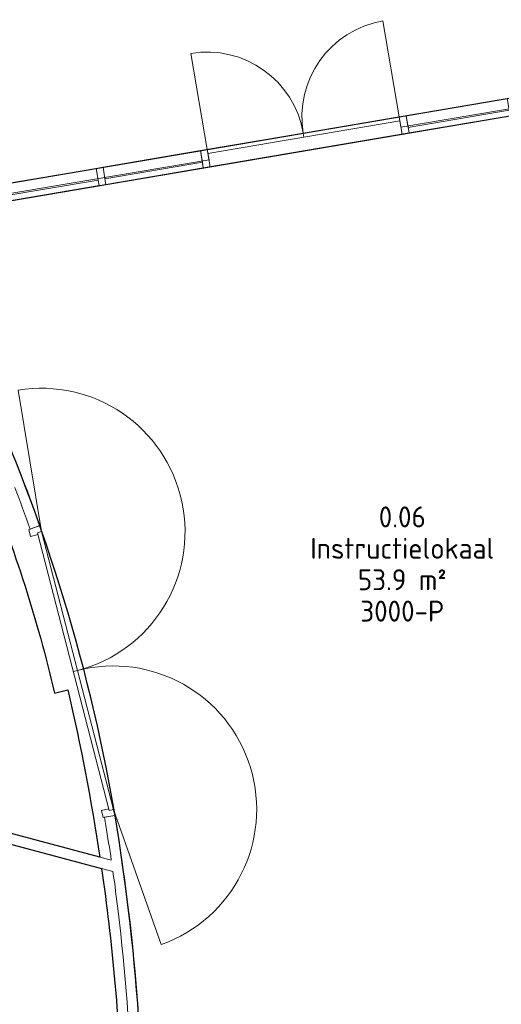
# Model space of a CAD drawing. Header units: millimetres. Extents: x -20518 to 270852, y -121463 to 37725.
# Tile 15 of 33: x 26823 to 31425, y 16885 to 26289. Entities that reach past the tile are written whole.
import ezdxf
from ezdxf.enums import TextEntityAlignment as Align

# ---------------------------------------------------------------- set-up
doc = ezdxf.new("R2010")
doc.units = ezdxf.units.MM
for name, color, linetype in [('21 Buitenwanden', 3, 'Continuous'), ('21 Buitenwanden Deuren', 7, 'Continuous'), ('21 Buitenwanden Ramen', 7, 'Continuous'), ('22 C Binnenwanden', 2, 'Continuous'), ('22 C Binnenwanden Deuren', 7, 'Continuous'), ('X-BT$1----_Ruimtegegevens', 7, 'Continuous')]:
    doc.layers.add(name, color=color, linetype=linetype)
doc.layers.add('BL$8-BVO-polylijn', color=160, linetype='Continuous', plot=False)
doc.layers.add('BL$8-GO--polylijnen', color=10, linetype='Continuous', plot=False)
for name, color, linetype, lineweight in [('X-BT$23A__RuimteElement', 7, 'Continuous', 0), ('X-BT$23F__RuimteElement', 7, 'Continuous', 0), ('X-BT$23m2_RuimteElement', 7, 'Continuous', 0), ('X-BT$23NR__Ruimtenummer', 1, 'Continuous', 0), ('X-BT$23P__Algemeen', 1, 'Continuous', 0)]:
    doc.layers.add(name, color=color, linetype=linetype, lineweight=lineweight)
doc.styles.add('Isocpeur', font='isocpeur.ttf')

# ---------------------------------------------------------------- blocks, each defined once
blk = doc.blocks.new('Wall_177_1', base_point=(72231.5, 20604.6))
at = {"layer": '22 C Binnenwanden', "linetype": 'Continuous', "lineweight": 0, "flags": 128}
for points in [[(75869.2, 19631.8), (72231.5, 20604.6)], [(72205.6, 20508), (75884.8, 19524.1)]]:
    blk.add_lwpolyline(points, dxfattribs=at)
blk = doc.blocks.new('R3f hout 16')
at = {"layer": '21 Buitenwanden Ramen', "linetype": 'Continuous', "lineweight": 0}
for p, q in [((-1549.7, 0), (1549.7, 0)), ((-1482.7, 0), (-1549.7, 0)), ((-1549.7, 0), (-1549.7, -167)), ((-1549.7, 0), (-1549.7, -100)), ((-1482.7, -113), (-1482.7, 0)), ((-538.9, 0), (-1482.7, 0)), ((-505.4, 0), (-538.9, 0)), ((-538.9, 0), (-538.9, -113)), ((-471.9, 0), (-505.4, 0)), ((-471.9, -113), (-471.9, 0)), ((471.9, 0), (-471.9, 0)), ((505.4, 0), (471.9, 0)), ((471.9, 0), (471.9, -113)), ((538.9, 0), (505.4, 0)), ((538.9, -113), (538.9, 0)), ((1482.7, 0), (538.9, 0)), ((1549.7, 0), (1482.7, 0)), ((1482.7, 0), (1482.7, -113)), ((1549.7, -167), (1549.7, 0)), ((1549.7, 0), (1549.7, -100)), ((-1549.7, -100), (1549.7, -100)), ((-1549.7, -167), (-1482.7, -167)), ((-1482.7, -167), (-1482.7, -113)), ((-1482.7, -113), (-538.9, -113)), ((-1482.7, -113), (-538.9, -113)), ((-1482.7, -167), (-538.9, -167)), ((-538.9, -113), (-538.9, -167)), ((-538.9, -167), (-505.4, -167)), ((-505.4, -167), (-471.9, -167)), ((-471.9, -167), (-471.9, -113)), ((-471.9, -113), (471.9, -113)), ((-471.9, -113), (471.9, -113)), ((-471.9, -167), (471.9, -167)), ((471.9, -113), (471.9, -167)), ((471.9, -167), (505.4, -167)), ((505.4, -167), (538.9, -167)), ((538.9, -167), (538.9, -113)), ((538.9, -113), (1482.7, -113)), ((538.9, -113), (1482.7, -113)), ((538.9, -167), (1482.7, -167)), ((1482.7, -113), (1482.7, -167)), ((1482.7, -167), (1549.7, -167))]:
    blk.add_line(p, q, dxfattribs=at)
blk = doc.blocks.new('R3f hout 16_2')
at = {"layer": '21 Buitenwanden Ramen', "linetype": 'Continuous', "lineweight": 0}
for p, q in [((-1604, 0), (1604, 0)), ((-1537, 0), (-1604, 0)), ((-1604, 0), (-1604, -167)), ((-1604, 0), (-1604, -100)), ((-1537, -113), (-1537, 0)), ((-557, 0), (-1537, 0)), ((-523.5, 0), (-557, 0)), ((-557, 0), (-557, -113)), ((-490, 0), (-523.5, 0)), ((-490, -113), (-490, 0)), ((490, 0), (-490, 0)), ((523.5, 0), (490, 0)), ((490, 0), (490, -113)), ((557, 0), (523.5, 0)), ((557, -113), (557, 0)), ((1537, 0), (557, 0)), ((1604, 0), (1537, 0)), ((1537, 0), (1537, -113)), ((1604, -167), (1604, 0)), ((1604, 0), (1604, -100)), ((-1604, -100), (1604, -100)), ((-1604, -167), (-1537, -167)), ((-1537, -167), (-1537, -113)), ((-1537, -113), (-557, -113)), ((-1537, -113), (-557, -113)), ((-1537, -167), (-557, -167)), ((-557, -113), (-557, -167)), ((-557, -167), (-523.5, -167)), ((-523.5, -167), (-490, -167)), ((-490, -167), (-490, -113)), ((-490, -113), (490, -113)), ((-490, -113), (490, -113)), ((-490, -167), (490, -167)), ((490, -113), (490, -167)), ((490, -167), (523.5, -167)), ((523.5, -167), (557, -167)), ((557, -167), (557, -113)), ((557, -113), (1537, -113)), ((557, -113), (1537, -113)), ((557, -167), (1537, -167)), ((1537, -113), (1537, -167)), ((1537, -167), (1604, -167))]:
    blk.add_line(p, q, dxfattribs=at)
blk = doc.blocks.new('D2b blicht bi h 16')
at = {"layer": '21 Buitenwanden Deuren', "linetype": 'Continuous', "lineweight": 0}
for p, q in [((-930, 0), (-930, 930)), ((930, 0), (930, 930)), ((-997, 0), (997, 0)), ((-997, 0), (-997, -167)), ((-997, 0), (-997, -100)), ((-930, 0), (930, 0)), ((-930, -40), (-930, 0)), ((0, 0), (0, -40)), ((930, 0), (930, -40)), ((997, -167), (997, 0)), ((997, 0), (997, -100)), ((-930, -40), (-930, -167)), ((930, -40), (-930, -40)), ((930, -40), (930, -167)), ((-997, -167), (997, -167))]:
    blk.add_line(p, q, dxfattribs=at)
for centre, start, end in [((-930, 0), 0, 90), ((930, 0), 90, 180)]:
    blk.add_arc(centre, 930, start, end, dxfattribs=at)
blk = doc.blocks.new('Wall_187_1', base_point=(73640, 25886.6))
at = {"layer": '21 Buitenwanden', "linetype": 'Continuous', "lineweight": 0}
for p, q in [((81782.8, 27269.8), (81799.5, 27171.2)), ((73730.7, 25902), (73747.4, 25803.4))]:
    blk.add_line(p, q, dxfattribs=at)
at = {"layer": '21 Buitenwanden', "linetype": 'Continuous', "lineweight": 0, "flags": 128}
for points in [[(81821.8, 27276.4), (81782.8, 27269.8)], [(81838.5, 27177.9), (81821.8, 27276.4)], [(81799.5, 27171.2), (81838.5, 27177.9)], [(73730.7, 25902), (73640, 25886.6)], [(73640, 25886.6), (73703.7, 25796)], [(73703.7, 25796), (73747.4, 25803.4)]]:
    blk.add_lwpolyline(points, dxfattribs=at)
at = {"layer": '21 Buitenwanden Deuren', "linetype": 'Continuous', "lineweight": 0, "xscale": -1, "zscale": 1000, "rotation": 9.640678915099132}
blk.add_blockref('D2b blicht bi h 16', (77703.2, 26576.8), dxfattribs=at)
at = {"layer": '21 Buitenwanden Ramen', "linetype": 'Continuous', "lineweight": 0, "xscale": -1, "zscale": 1000, "rotation": 9.640678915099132}
blk.add_blockref('R3f hout 16_2', (80201.4, 27001.2), dxfattribs=at)
at = {"layer": '21 Buitenwanden Ramen', "linetype": 'Continuous', "lineweight": 0, "zscale": 1000, "rotation": 9.640678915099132}
blk.add_blockref('R3f hout 16', (75258.5, 26161.6), dxfattribs=at)
blk = doc.blocks.new('Wall_197_1', base_point=(76170, 17272))
at = {"layer": '22 C Binnenwanden', "linetype": 'Continuous', "lineweight": 0}
for radius, start, end in [(19521.6, 1.75865, 6.88654), (19621.6, 1.36617, 6.88657)]:
    blk.add_arc((56554, 16804.1), radius, start, end, dxfattribs=at)
blk = doc.blocks.new('Wall_519_1', base_point=(76034, 19156.8))
at = {"layer": '22 C Binnenwanden', "linetype": 'Continuous', "lineweight": 0}
for radius, start, end in [(18510.6, 8.42084, 9.46254), (18610.6, 6.89997, 9.46155), (18510.6, 6.90001, 8.08402)]:
    blk.add_arc((57558.2, 16921), radius, start, end, dxfattribs=at)
blk = doc.blocks.new('D2a bi h 16_2')
at = {"layer": '22 C Binnenwanden Deuren', "linetype": 'Continuous', "lineweight": 0}
for p, q in [((-1369.8, 0), (-2734.4, 119.4)), ((1369.8, 0), (2734.4, 119.4)), ((-1430, 0), (-1352.8, 0)), ((-1430, 0), (-1419.8, -114)), ((-1369.8, 0), (1369.8, 0)), ((-1369.8, -40), (-1369.8, 0)), ((0, 0), (0, -40)), ((1352.8, 0), (1430, 0)), ((1369.8, 0), (1369.8, -40)), ((1419.8, -114), (1430, 0)), ((-1429.9, -0.9), (-1421, -100.5)), ((1369.8, -40), (-1369.8, -40)), ((-1352.8, -40), (-1352.8, -114)), ((1352.8, -40), (1352.8, -114)), ((1429.9, -0.9), (1421, -100.5)), ((-1421, -100.5), (-1419.8, -114)), ((-1419.8, -114), (-1352.8, -114)), ((1352.8, -114), (1419.8, -114)), ((1421, -100.5), (1419.8, -114))]:
    blk.add_line(p, q, dxfattribs=at)
for centre, start, end in [((-1369.8, 0), 0, 175), ((1369.8, 0), 5, 180)]:
    blk.add_arc(centre, 1369.8, start, end, dxfattribs=at)
blk = doc.blocks.new('Wall_520_1', base_point=(75915.6, 19980.4))
at = {"layer": '22 C Binnenwanden', "linetype": 'Continuous', "lineweight": 0}
for p, q in [((75080.6, 22790.6), (75093.4, 22795.1)), ((75093.4, 22795.1), (75080.6, 22790.6)), ((75187.6, 22828.6), (75093.4, 22795.1)), ((75790.7, 20041.2), (75804, 20043.4)), ((75804, 20043.4), (75790.7, 20041.2)), ((75902.7, 20059.7), (75804, 20043.4))]:
    blk.add_line(p, q, dxfattribs=at)
for radius, start, end in [(15997.5, 21.53496, 22.89606), (16097.5, 19.57703, 22.89611), (15997.5, 19.57703, 21.09048), (15997.5, 9.09753, 9.38476), (16097.5, 9.09866, 9.38476)]:
    blk.add_arc((60020.7, 17434.8), radius, start, end, dxfattribs=at)
at = {"layer": '22 C Binnenwanden Deuren', "linetype": 'Continuous', "lineweight": 0, "xscale": -1, "zscale": 1000, "rotation": 284.4808974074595}
blk.add_blockref('D2a bi h 16_2', (75546, 21444.4), dxfattribs=at)
blk = doc.blocks.new('Ruimtefunctie')
at = {"layer": 'X-BT$23A__RuimteElement', "style": 'Isocpeur', "width": 0.94}
blk.add_attdef('RUIMTEFUNCTIE-A', text='', height=200, dxfattribs=at).set_placement((0, -600), align=Align.MIDDLE_CENTER)
at = {"layer": 'X-BT$23F__RuimteElement', "style": 'Isocpeur', "width": 0.94}
blk.add_attdef('RUIMTEFUNCTIE', text='', height=200, dxfattribs=at).set_placement((0, 300), align=Align.MIDDLE_CENTER)
at = {"layer": 'X-BT$23m2_RuimteElement', "style": 'Isocpeur', "width": 0.94}
blk.add_attdef('RUIMTEFUNCTIE-B', text='', height=200, dxfattribs=at).set_placement((0, 0), align=Align.MIDDLE_CENTER)
at = {"layer": 'X-BT$23NR__Ruimtenummer', "style": 'Isocpeur', "width": 0.94}
blk.add_attdef('RUIMTENUMMER', text='', height=200, dxfattribs=at).set_placement((0, 600), align=Align.MIDDLE_CENTER)
at = {"layer": 'X-BT$23P__Algemeen', "style": 'Isocpeur', "width": 0.94}
blk.add_attdef('PEILMAAT', text='', height=200, dxfattribs=at).set_placement((0, -300), align=Align.MIDDLE_CENTER)

msp = doc.modelspace()

# ---------------------------------------------------------------- linework, layer by layer
at = {"layer": 'BL$8-BVO-polylijn'}
msp.add_lwpolyline([(25488.3, 24518.7), (33651, 25905.2)], dxfattribs=at)
at = {"layer": 'BL$8-GO--polylijnen'}
for points in [[(27996.5, 15999.8, 0.026142), (27831.4, 18034.8, 0.066863), (26679.1, 22326.5, 0.043042), (25600.4, 24368.5), (33812.9, 25763.6), (33898.4, 25738.2, 0.090477), (32855.4, 15999)], [(24889.3, 22325.6), (26506.9, 21892.2, -0.038769), (27156.2, 19858.2), (27281.6, 19887.7, -0.020385), (27589.1, 18289.8), (24060.7, 19233.4)], [(23517.5, 17206), (24034.9, 19136.8), (27605, 18182.1, -0.026723), (27797.7, 16058.3), (24559.5, 16926), (24542.1, 16861.3), (23672.9, 17094.8), (23690.3, 17159.5)]]:
    msp.add_lwpolyline(points, format="xyb", close=True, dxfattribs=at)

# ---------------------------------------------------------------- block references
at = {"layer": '21 Buitenwanden', "lineweight": 0}
msp.add_blockref('Wall_187_1', (25469.3, 24515.4), dxfattribs=at)
at = {"layer": '22 C Binnenwanden', "lineweight": 0}
for name, p in [('Wall_520_1', (27744.9, 18609.2)), ('Wall_177_1', (24060.7, 19233.4)), ('Wall_519_1', (27863.2, 17785.6)), ('Wall_197_1', (27999.2, 15900.8))]:
    msp.add_blockref(name, p, dxfattribs=at)
at = {"layer": 'X-BT$1----_Ruimtegegevens'}
ref = msp.add_blockref('Ruimtefunctie', (30478.8, 20940.4), dxfattribs=at)
ref.add_attrib('RUIMTENUMMER', '0.06', dxfattribs={"layer": 'X-BT$23NR__Ruimtenummer', "height": 200, "style": 'Isocpeur', "width": 0.94}).set_placement((30478.8, 21540.4), align=Align.MIDDLE_CENTER)
ref.add_attrib('RUIMTEFUNCTIE', 'Instructielokaal', dxfattribs={"layer": 'X-BT$23F__RuimteElement', "height": 200, "style": 'Isocpeur', "width": 0.94}).set_placement((30478.8, 21240.4), align=Align.MIDDLE_CENTER)
ref.add_attrib('RUIMTEFUNCTIE-B', '53.9 m²', dxfattribs={"layer": 'X-BT$23m2_RuimteElement', "height": 200, "style": 'Isocpeur', "width": 0.94}).set_placement((30478.8, 20940.4), align=Align.MIDDLE_CENTER)
ref.add_attrib('PEILMAAT', '3000-P', dxfattribs={"layer": 'X-BT$23P__Algemeen', "height": 200, "style": 'Isocpeur', "width": 0.94}).set_placement((30478.8, 20640.4), align=Align.MIDDLE_CENTER)

doc.saveas('drawing.dxf')
